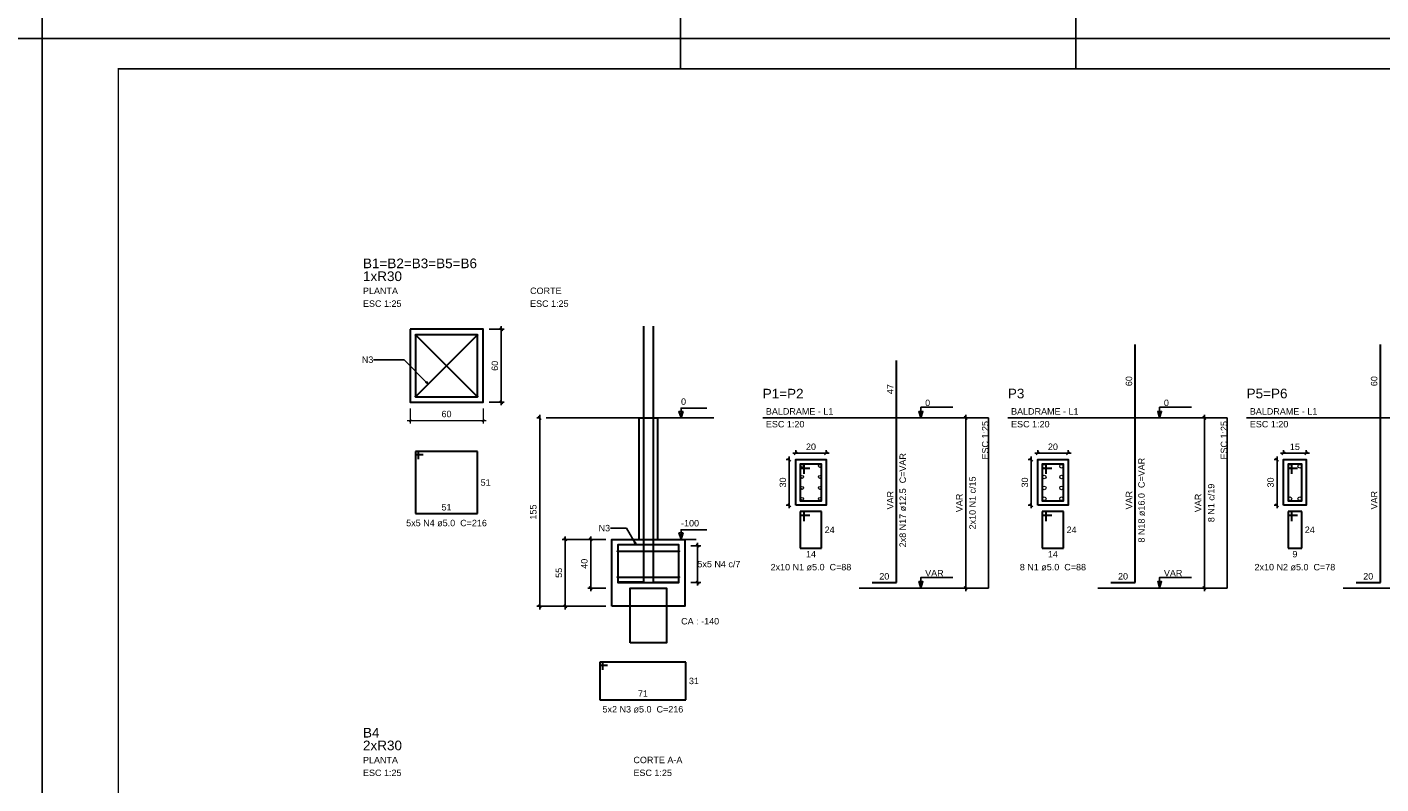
# Model space of a CAD drawing. Extents: x 1874 to 2462, y -2142 to -2023.
# Tile 24 of 74: x 2041 to 2086, y -2107 to -2082. Entities that reach past the tile are written whole.
import ezdxf

# ---------------------------------------------------------------- set-up
doc = ezdxf.new("R2010")
doc.units = 0
doc.header["$LTSCALE"] = 0.1
doc.header["$MEASUREMENT"] = 0
doc.header["$PDMODE"] = 3
doc.header["$PDSIZE"] = 0.1
doc.layers.get('0').update_dxf_attribs({"linetype": 'CONTINUOUS', "lineweight": 25})
doc.layers.get('DEFPOINTS').update_dxf_attribs({"linetype": 'CONTINUOUS', "lineweight": 25})
for name, color, linetype, lineweight in [('Descrição da armadura', 7, 'CONTINUOUS', 5), ('DT-Barras na forma', 20, 'CONTINUOUS', 30), ('DT-Barras no corte', 20, 'CONTINUOUS', 5), ('DT-Barras rebatidas', 20, 'CONTINUOUS', 30), ('DT-Cotas', 1, 'CONTINUOUS', 9), ('DT-Forma', 130, 'CONTINUOUS', 30), ('DT-Pontilhado', 3, 'CONTINUOUS', 25), ('DT-Textos', 7, 'CONTINUOUS', 25), ('DT-Título', 7, 'CONTINUOUS', 25), ('Textos armaduras', 7, 'CONTINUOUS', 5)]:
    doc.layers.add(name, color=color, linetype=linetype, lineweight=lineweight)
doc.layers.add('XX-CARIMBO', color=9, linetype='CONTINUOUS')
doc.layers.add('XX-FOLHA', color=253, linetype='CONTINUOUS')
doc.styles.add('ARIAL', font='arial.ttf')
doc.dimstyles.get("Standard").update_dxf_attribs({"dimtxt": 0.18, "dimasz": 0.18, "dimexe": 0.18, "dimexo": 0.0625, "dimgap": 0.09, "dimtad": 0, "dimtih": 1, "dimtoh": 1, "dimdec": 4, "dimzin": 0, "dimdsep": 46, "dimtxsty": 'Standard', "dimcen": 0.09, "dimadec": 0, "dimazin": 0, "dimtfac": 1, "dimtdec": 4, "dimtofl": 0, "dimtmove": 0, "dimatfit": 3, "dimfxl": 1, "dimtolj": 1, "dimtzin": 0, "dimarcsym": 0})
doc.dimstyles.new('UM_20.000000', dxfattribs={"dimtxt": 0.18, "dimasz": 0.1, "dimexe": 0.1, "dimexo": 0.2, "dimgap": 0, "dimtad": 1, "dimtih": 1, "dimtoh": 1, "dimdec": 0, "dimlfac": 20, "dimzin": 0, "dimdsep": 46, "dimtxsty": 'Standard', "dimblk": 'CLOSED', "dimblk1": 'CLOSED', "dimblk2": 'CLOSED', "dimcen": 0.09, "dimdle": 0.1, "dimadec": 0, "dimazin": 2, "dimtfac": 1, "dimtdec": 4, "dimtofl": 0, "dimtmove": 0, "dimatfit": 3, "dimldrblk": 'CLOSED', "dimfxl": 1, "dimtolj": 1, "dimarcsym": 0})
doc.dimstyles.new('UM_25.000000', dxfattribs={"dimtxt": 0.18, "dimasz": 0.1, "dimexe": 0.1, "dimexo": 0.2, "dimgap": 0, "dimtad": 1, "dimtih": 1, "dimtoh": 1, "dimdec": 0, "dimlfac": 25, "dimzin": 0, "dimdsep": 46, "dimtxsty": 'Standard', "dimblk": 'CLOSED', "dimblk1": 'CLOSED', "dimblk2": 'CLOSED', "dimcen": 0.09, "dimdle": 0.1, "dimadec": 0, "dimazin": 2, "dimtfac": 1, "dimtdec": 4, "dimtofl": 0, "dimtmove": 0, "dimatfit": 3, "dimldrblk": 'CLOSED', "dimfxl": 1, "dimtolj": 1, "dimarcsym": 0})

# ---------------------------------------------------------------- blocks, each defined once
blk = doc.blocks.new('Aprovacao A-1_SC')
at = {"layer": 'XX-CARIMBO', "ltscale": 0.5}
for p, q in [((0, 594), (0, 0)), ((840, 594), (0, 594)), ((840, 594), (840, 0)), ((0, 0), (840, 0))]:
    blk.add_line(p, q, dxfattribs=at)
at = {"layer": 'XX-FOLHA'}
for p, q in [((25, 594), (15, 594)), ((840, 594), (830, 594)), ((840, 271.02), (840, 0))]:
    blk.add_line(p, q, dxfattribs=at)
at = {"layer": 'XX-FOLHA', "ltscale": 0.5}
for p, q in [((15, 594), (15, 594)), ((210, 594), (210, 584)), ((210, 594), (210, 584)), ((340, 594), (340, 584)), ((210, 10), (210, 0)), ((210, 10), (210, 0)), ((340, 10), (340, 0))]:
    blk.add_line(p, q, dxfattribs=at)
at = {"layer": 'XX-FOLHA', "ltscale": 0.5, "const_width": 0.5}
blk.add_lwpolyline([(25, 584), (25, 10), (830, 10), (830, 584), (25, 584)], dxfattribs=at)
blk = doc.blocks.new('_OBLIQUE')
at = {"color": 0, "linetype": 'ByBlock', "lineweight": -2}
blk.add_line((-0.5, -0.5), (0.5, 0.5), dxfattribs=at)
blk = doc.blocks.new('*D4459')
at = {"layer": 'DEFPOINTS', "color": 0, "transparency": 16777216}
for p in [(2066.453, -2096.503), (2066.241, -2098.003), (2066.453, -2098.003)]:
    blk.add_point(p, dxfattribs=at)
at = {"layer": 'DT-Cotas', "color": 0, "lineweight": -2, "transparency": 16777216}
for p, q in [((2066.253, -2096.503), (2066.141, -2096.503)), ((2066.241, -2096.403), (2066.241, -2098.103)), ((2066.253, -2098.003), (2066.141, -2098.003))]:
    blk.add_line(p, q, dxfattribs=at)
at = {"layer": 'DT-Cotas', "color": 0, "lineweight": -2, "transparency": 16777216, "xscale": 0.1, "yscale": 0.1, "zscale": 0.1}
for p, rotation in [((2066.241, -2096.503), 90), ((2066.241, -2098.003), 270)]:
    blk.add_blockref('_OBLIQUE', p, dxfattribs=dict(at, rotation=rotation))
at = {"layer": 'DT-Cotas', "transparency": 16777216, "insert": (2066.029, -2097.253), "char_height": 0.2118, "attachment_point": 5, "rotation": 90, "style": 'ARIAL'}
blk.add_mtext('\\A1;30', dxfattribs=at)
blk = doc.blocks.new('*D4460')
at = {"layer": 'DEFPOINTS', "color": 0, "transparency": 16777216}
for p in [(2067.453, -2096.292), (2066.453, -2096.503), (2067.453, -2096.503)]:
    blk.add_point(p, dxfattribs=at)
at = {"layer": 'DT-Cotas', "color": 0, "lineweight": -2, "transparency": 16777216}
for p, q in [((2066.353, -2096.292), (2067.553, -2096.292)), ((2066.453, -2096.303), (2066.453, -2096.192)), ((2067.453, -2096.303), (2067.453, -2096.192))]:
    blk.add_line(p, q, dxfattribs=at)
at = {"layer": 'DT-Cotas', "color": 0, "lineweight": -2, "transparency": 16777216, "xscale": 0.1, "yscale": 0.1, "zscale": 0.1, "rotation": 180}
blk.add_blockref('_OBLIQUE', (2066.453, -2096.292), dxfattribs=at)
at = {"layer": 'DT-Cotas', "color": 0, "lineweight": -2, "transparency": 16777216, "xscale": 0.1, "yscale": 0.1, "zscale": 0.1}
blk.add_blockref('_OBLIQUE', (2067.453, -2096.292), dxfattribs=at)
at = {"layer": 'DT-Cotas', "transparency": 16777216, "insert": (2066.953, -2096.08), "char_height": 0.2118, "attachment_point": 5, "rotation": 0.0057, "style": 'ARIAL'}
blk.add_mtext('\\A1;20', dxfattribs=at)
blk = doc.blocks.new('*D4461')
at = {"layer": 'DEFPOINTS', "color": 0, "transparency": 16777216}
for p in [(2072.043, -2095.127), (2072.361, -2095.127), (2072.361, -2100.727)]:
    blk.add_point(p, dxfattribs=at)
at = {"layer": 'DT-Cotas', "color": 0, "lineweight": -2, "transparency": 16777216}
for p, q in [((2072.043, -2100.827), (2072.043, -2095.027)), ((2072.161, -2095.127), (2071.943, -2095.127)), ((2072.161, -2100.727), (2071.943, -2100.727))]:
    blk.add_line(p, q, dxfattribs=at)
at = {"layer": 'DT-Cotas', "color": 0, "lineweight": -2, "transparency": 16777216, "xscale": 0.1, "yscale": 0.1, "zscale": 0.1}
for p, rotation in [((2072.043, -2095.127), 90), ((2072.043, -2100.727), 270)]:
    blk.add_blockref('_OBLIQUE', p, dxfattribs=dict(at, rotation=rotation))
at = {"layer": 'DT-Cotas', "transparency": 16777216, "insert": (2071.832, -2097.927), "char_height": 0.2118, "attachment_point": 5, "rotation": 90, "style": 'ARIAL'}
blk.add_mtext('\\A1;VAR', dxfattribs=at)
blk = doc.blocks.new('*D4462')
at = {"layer": 'DEFPOINTS', "color": 0, "transparency": 16777216}
for p in [(2074.413, -2096.503), (2074.201, -2098.003), (2074.413, -2098.003)]:
    blk.add_point(p, dxfattribs=at)
at = {"layer": 'DT-Cotas', "color": 0, "lineweight": -2, "transparency": 16777216}
for p, q in [((2074.213, -2096.503), (2074.101, -2096.503)), ((2074.201, -2096.403), (2074.201, -2098.103)), ((2074.213, -2098.003), (2074.101, -2098.003))]:
    blk.add_line(p, q, dxfattribs=at)
at = {"layer": 'DT-Cotas', "color": 0, "lineweight": -2, "transparency": 16777216, "xscale": 0.1, "yscale": 0.1, "zscale": 0.1}
for p, rotation in [((2074.201, -2096.503), 90), ((2074.201, -2098.003), 270)]:
    blk.add_blockref('_OBLIQUE', p, dxfattribs=dict(at, rotation=rotation))
at = {"layer": 'DT-Cotas', "transparency": 16777216, "insert": (2073.989, -2097.253), "char_height": 0.2118, "attachment_point": 5, "rotation": 90, "style": 'ARIAL'}
blk.add_mtext('\\A1;30', dxfattribs=at)
blk = doc.blocks.new('*D4463')
at = {"layer": 'DEFPOINTS', "color": 0, "transparency": 16777216}
for p in [(2075.413, -2096.292), (2074.413, -2096.503), (2075.413, -2096.503)]:
    blk.add_point(p, dxfattribs=at)
at = {"layer": 'DT-Cotas', "color": 0, "lineweight": -2, "transparency": 16777216}
for p, q in [((2074.313, -2096.292), (2075.513, -2096.292)), ((2074.413, -2096.303), (2074.413, -2096.192)), ((2075.413, -2096.303), (2075.413, -2096.192))]:
    blk.add_line(p, q, dxfattribs=at)
at = {"layer": 'DT-Cotas', "color": 0, "lineweight": -2, "transparency": 16777216, "xscale": 0.1, "yscale": 0.1, "zscale": 0.1, "rotation": 180}
blk.add_blockref('_OBLIQUE', (2074.413, -2096.292), dxfattribs=at)
at = {"layer": 'DT-Cotas', "color": 0, "lineweight": -2, "transparency": 16777216, "xscale": 0.1, "yscale": 0.1, "zscale": 0.1}
blk.add_blockref('_OBLIQUE', (2075.413, -2096.292), dxfattribs=at)
at = {"layer": 'DT-Cotas', "transparency": 16777216, "insert": (2074.913, -2096.08), "char_height": 0.2118, "attachment_point": 5, "rotation": 0.0057, "style": 'ARIAL'}
blk.add_mtext('\\A1;20', dxfattribs=at)
blk = doc.blocks.new('*D4464')
at = {"layer": 'DEFPOINTS', "color": 0, "transparency": 16777216}
for p in [(2079.897, -2095.127), (2080.215, -2095.127), (2080.215, -2100.727)]:
    blk.add_point(p, dxfattribs=at)
at = {"layer": 'DT-Cotas', "color": 0, "lineweight": -2, "transparency": 16777216}
for p, q in [((2079.897, -2100.827), (2079.897, -2095.027)), ((2080.015, -2095.127), (2079.797, -2095.127)), ((2080.015, -2100.727), (2079.797, -2100.727))]:
    blk.add_line(p, q, dxfattribs=at)
at = {"layer": 'DT-Cotas', "color": 0, "lineweight": -2, "transparency": 16777216, "xscale": 0.1, "yscale": 0.1, "zscale": 0.1}
for p, rotation in [((2079.897, -2095.127), 90), ((2079.897, -2100.727), 270)]:
    blk.add_blockref('_OBLIQUE', p, dxfattribs=dict(at, rotation=rotation))
at = {"layer": 'DT-Cotas', "transparency": 16777216, "insert": (2079.686, -2097.927), "char_height": 0.2118, "attachment_point": 5, "rotation": 90, "style": 'ARIAL'}
blk.add_mtext('\\A1;VAR', dxfattribs=at)
blk = doc.blocks.new('*D4465')
at = {"layer": 'DEFPOINTS', "color": 0, "transparency": 16777216}
for p in [(2082.498, -2096.503), (2082.286, -2098.003), (2082.498, -2098.003)]:
    blk.add_point(p, dxfattribs=at)
at = {"layer": 'DT-Cotas', "color": 0, "lineweight": -2, "transparency": 16777216}
for p, q in [((2082.298, -2096.503), (2082.186, -2096.503)), ((2082.286, -2096.403), (2082.286, -2098.103)), ((2082.298, -2098.003), (2082.186, -2098.003))]:
    blk.add_line(p, q, dxfattribs=at)
at = {"layer": 'DT-Cotas', "color": 0, "lineweight": -2, "transparency": 16777216, "xscale": 0.1, "yscale": 0.1, "zscale": 0.1}
for p, rotation in [((2082.286, -2096.503), 90), ((2082.286, -2098.003), 270)]:
    blk.add_blockref('_OBLIQUE', p, dxfattribs=dict(at, rotation=rotation))
at = {"layer": 'DT-Cotas', "transparency": 16777216, "insert": (2082.074, -2097.253), "char_height": 0.2118, "attachment_point": 5, "rotation": 90, "style": 'ARIAL'}
blk.add_mtext('\\A1;30', dxfattribs=at)
blk = doc.blocks.new('*D4466')
at = {"layer": 'DEFPOINTS', "color": 0, "transparency": 16777216}
for p in [(2083.248, -2096.292), (2082.498, -2096.503), (2083.248, -2096.503)]:
    blk.add_point(p, dxfattribs=at)
at = {"layer": 'DT-Cotas', "color": 0, "lineweight": -2, "transparency": 16777216}
for p, q in [((2082.398, -2096.292), (2083.348, -2096.292)), ((2082.498, -2096.303), (2082.498, -2096.192)), ((2083.248, -2096.303), (2083.248, -2096.192))]:
    blk.add_line(p, q, dxfattribs=at)
at = {"layer": 'DT-Cotas', "color": 0, "lineweight": -2, "transparency": 16777216, "xscale": 0.1, "yscale": 0.1, "zscale": 0.1, "rotation": 180}
blk.add_blockref('_OBLIQUE', (2082.498, -2096.292), dxfattribs=at)
at = {"layer": 'DT-Cotas', "color": 0, "lineweight": -2, "transparency": 16777216, "xscale": 0.1, "yscale": 0.1, "zscale": 0.1}
blk.add_blockref('_OBLIQUE', (2083.248, -2096.292), dxfattribs=at)
at = {"layer": 'DT-Cotas', "transparency": 16777216, "insert": (2082.873, -2096.08), "char_height": 0.2118, "attachment_point": 5, "rotation": 0.0057, "style": 'ARIAL'}
blk.add_mtext('\\A1;15', dxfattribs=at)
blk = doc.blocks.new('*D4454')
at = {"layer": 'DEFPOINTS', "color": 0, "transparency": 16777216}
for p in [(2056.165, -2092.216), (2056.765, -2092.216), (2056.165, -2094.616)]:
    blk.add_point(p, dxfattribs=at)
at = {"layer": 'DT-Cotas', "color": 0, "lineweight": -2, "transparency": 16777216}
for p, q in [((2056.365, -2092.216), (2056.865, -2092.216)), ((2056.765, -2094.716), (2056.765, -2092.116)), ((2056.365, -2094.616), (2056.865, -2094.616))]:
    blk.add_line(p, q, dxfattribs=at)
at = {"layer": 'DT-Cotas', "color": 0, "lineweight": -2, "transparency": 16777216, "xscale": 0.1, "yscale": 0.1, "zscale": 0.1}
for p, rotation in [((2056.765, -2092.216), 90), ((2056.765, -2094.616), 270)]:
    blk.add_blockref('_OBLIQUE', p, dxfattribs=dict(at, rotation=rotation))
at = {"layer": 'DT-Cotas', "transparency": 16777216, "insert": (2056.553, -2093.416), "char_height": 0.2118, "attachment_point": 5, "rotation": 90, "style": 'ARIAL'}
blk.add_mtext('\\A1;60', dxfattribs=at)
blk = doc.blocks.new('*D4455')
at = {"layer": 'DEFPOINTS', "color": 0, "transparency": 16777216}
for p in [(2060.402, -2099.127), (2059.71, -2100.727), (2060.402, -2100.727)]:
    blk.add_point(p, dxfattribs=at)
at = {"layer": 'DT-Cotas', "color": 0, "lineweight": -2, "transparency": 16777216}
for p, q in [((2059.71, -2099.027), (2059.71, -2100.827)), ((2060.202, -2099.127), (2059.61, -2099.127)), ((2060.202, -2100.727), (2059.61, -2100.727))]:
    blk.add_line(p, q, dxfattribs=at)
at = {"layer": 'DT-Cotas', "color": 0, "lineweight": -2, "transparency": 16777216, "xscale": 0.1, "yscale": 0.1, "zscale": 0.1}
for p, rotation in [((2059.71, -2099.127), 90), ((2059.71, -2100.727), 270)]:
    blk.add_blockref('_OBLIQUE', p, dxfattribs=dict(at, rotation=rotation))
at = {"layer": 'DT-Cotas', "transparency": 16777216, "insert": (2059.498, -2099.927), "char_height": 0.2118, "attachment_point": 5, "rotation": 90, "style": 'ARIAL'}
blk.add_mtext('\\A1;40', dxfattribs=at)
blk = doc.blocks.new('*D4456')
at = {"layer": 'DEFPOINTS', "color": 0, "transparency": 16777216}
for p in [(2060.402, -2099.127), (2058.87, -2101.327), (2060.402, -2101.327)]:
    blk.add_point(p, dxfattribs=at)
at = {"layer": 'DT-Cotas', "color": 0, "lineweight": -2, "transparency": 16777216}
for p, q in [((2058.87, -2099.027), (2058.87, -2101.427)), ((2060.202, -2099.127), (2058.77, -2099.127)), ((2060.202, -2101.327), (2058.77, -2101.327))]:
    blk.add_line(p, q, dxfattribs=at)
at = {"layer": 'DT-Cotas', "color": 0, "lineweight": -2, "transparency": 16777216, "xscale": 0.1, "yscale": 0.1, "zscale": 0.1}
for p, rotation in [((2058.87, -2099.127), 90), ((2058.87, -2101.327), 270)]:
    blk.add_blockref('_OBLIQUE', p, dxfattribs=dict(at, rotation=rotation))
at = {"layer": 'DT-Cotas', "transparency": 16777216, "insert": (2058.658, -2100.227), "char_height": 0.2118, "attachment_point": 5, "rotation": 90, "style": 'ARIAL'}
blk.add_mtext('\\A1;55', dxfattribs=at)
blk = doc.blocks.new('*D4457')
at = {"layer": 'DEFPOINTS', "color": 0, "transparency": 16777216}
for p in [(2058.242, -2095.127), (2058.03, -2101.327), (2060.402, -2101.327)]:
    blk.add_point(p, dxfattribs=at)
at = {"layer": 'DT-Cotas', "color": 0, "lineweight": -2, "transparency": 16777216}
for p, q in [((2058.03, -2095.027), (2058.03, -2101.427)), ((2058.042, -2095.127), (2057.93, -2095.127)), ((2060.202, -2101.327), (2057.93, -2101.327))]:
    blk.add_line(p, q, dxfattribs=at)
at = {"layer": 'DT-Cotas', "color": 0, "lineweight": -2, "transparency": 16777216, "xscale": 0.1, "yscale": 0.1, "zscale": 0.1}
for p, rotation in [((2058.03, -2095.127), 90), ((2058.03, -2101.327), 270)]:
    blk.add_blockref('_OBLIQUE', p, dxfattribs=dict(at, rotation=rotation))
at = {"layer": 'DT-Cotas', "transparency": 16777216, "insert": (2057.818, -2098.227), "char_height": 0.2118, "attachment_point": 5, "rotation": 90, "style": 'ARIAL'}
blk.add_mtext('\\A1;155', dxfattribs=at)
blk = doc.blocks.new('*D4458')
at = {"layer": 'DEFPOINTS', "color": 0, "transparency": 16777216}
for p in [(2062.802, -2099.337), (2062.802, -2100.547), (2063.225, -2100.547)]:
    blk.add_point(p, dxfattribs=at)
at = {"layer": 'DT-Cotas', "color": 0, "lineweight": -2, "transparency": 16777216}
for p, q in [((2063.002, -2099.337), (2063.325, -2099.337)), ((2063.225, -2099.237), (2063.225, -2100.647)), ((2063.002, -2100.547), (2063.325, -2100.547))]:
    blk.add_line(p, q, dxfattribs=at)
at = {"layer": 'DT-Cotas', "color": 0, "lineweight": -2, "transparency": 16777216, "xscale": 0.1, "yscale": 0.1, "zscale": 0.1}
for p, rotation in [((2063.225, -2099.337), 90), ((2063.225, -2100.547), 270)]:
    blk.add_blockref('_OBLIQUE', p, dxfattribs=dict(at, rotation=rotation))

msp = doc.modelspace()

# ---------------------------------------------------------------- linework, layer by layer
at = {"layer": 'DT-Barras na forma'}
for p, q in [((2053.955, -2092.406), (2055.975, -2094.426)), ((2053.955, -2094.426), (2055.975, -2092.406)), ((2060.5917, -2099.5168), (2062.6117, -2099.5168)), ((2060.5917, -2100.3668), (2062.6117, -2100.3668))]:
    msp.add_line(p, q, dxfattribs=at)
for points in [[(2061.4417, -2092.116), (2061.4417, -2100.5288), (2060.6417, -2100.5288)], [(2061.7617, -2092.116), (2061.7617, -2100.5288), (2062.5617, -2100.5288)], [(2066.728, -2096.966), (2066.728, -2096.6535), (2066.603, -2096.6535), (2066.603, -2097.8535), (2067.303, -2097.8535), (2067.303, -2096.6535), (2066.603, -2096.6535), (2066.603, -2096.7785), (2066.9155, -2096.7785)], [(2074.6878, -2096.966), (2074.6878, -2096.6535), (2074.5628, -2096.6535), (2074.5628, -2097.8535), (2075.2628, -2097.8535), (2075.2628, -2096.6535), (2074.5628, -2096.6535), (2074.5628, -2096.7785), (2074.8753, -2096.7785)], [(2082.7726, -2096.966), (2082.7726, -2096.6535), (2082.6476, -2096.6535), (2082.6476, -2097.8535), (2083.0976, -2097.8535), (2083.0976, -2096.6535), (2082.6476, -2096.6535), (2082.6476, -2096.7785), (2082.9601, -2096.7785)], [(2060.6017, -2100.5468), (2062.6017, -2100.5468), (2062.6017, -2099.3068), (2060.6017, -2099.3068), (2060.6017, -2100.5468)]]:
    msp.add_lwpolyline(points, dxfattribs=at)
msp.add_lwpolyline([(2053.945, -2092.396), (2053.945, -2094.436), (2055.985, -2094.436), (2055.985, -2092.396), (2053.945, -2092.396)], close=True, dxfattribs=at)
for centre, radius in [((2053.955, -2092.406), 0.01), ((2055.975, -2092.406), 0.01), ((2053.955, -2094.426), 0.01), ((2055.975, -2094.426), 0.01), ((2060.5917, -2099.5168), 0.01), ((2062.6117, -2099.5168), 0.01), ((2060.5917, -2100.3668), 0.01), ((2062.6117, -2100.3668), 0.01), ((2060.6017, -2100.5468), 0.0004), ((2060.6017, -2100.5468), 0.0004)]:
    msp.add_circle(centre, radius, dxfattribs=at)
at = {"layer": 'DT-Barras no corte'}
for centre, radius in [((2066.6592, -2096.7097), 0.0469), ((2067.2467, -2096.7097), 0.0469), ((2074.6278, -2096.7185), 0.06), ((2075.1978, -2096.7185), 0.06), ((2082.7126, -2096.7185), 0.06), ((2083.0326, -2096.7185), 0.06), ((2066.6592, -2097.0722), 0.0469), ((2067.2467, -2097.0722), 0.0469), ((2074.6278, -2097.0751), 0.06), ((2075.1978, -2097.0751), 0.06), ((2066.6592, -2097.4347), 0.0469), ((2067.2467, -2097.4347), 0.0469), ((2074.6278, -2097.4318), 0.06), ((2074.6278, -2097.7885), 0.06), ((2075.1978, -2097.4318), 0.06), ((2075.1978, -2097.7885), 0.06), ((2082.7126, -2097.7885), 0.06), ((2083.0326, -2097.7885), 0.06), ((2066.6592, -2097.7972), 0.0469), ((2067.2467, -2097.7972), 0.0469)]:
    msp.add_circle(centre, radius, dxfattribs=at)
at = {"layer": 'DT-Barras rebatidas'}
for p, q in [((2077.619, -2095.1268), (2077.619, -2092.716)), ((2085.6847, -2095.1268), (2085.6847, -2092.716)), ((2069.7651, -2095.1268), (2069.7651, -2093.2433)), ((2069.7651, -2100.5468), (2069.7651, -2095.1268)), ((2077.619, -2100.5468), (2077.619, -2095.1268)), ((2085.6847, -2100.5468), (2085.6847, -2095.1268)), ((2054.045, -2096.236), (2053.945, -2096.236)), ((2053.945, -2096.236), (2053.945, -2098.276)), ((2055.985, -2096.236), (2053.945, -2096.236)), ((2053.945, -2096.236), (2053.945, -2096.336)), ((2053.945, -2096.336), (2054.195, -2096.336)), ((2054.045, -2096.486), (2054.045, -2096.236)), ((2055.985, -2098.276), (2055.985, -2096.236)), ((2053.945, -2098.276), (2055.985, -2098.276)), ((2066.728, -2098.2094), (2066.603, -2098.2094)), ((2066.603, -2098.2094), (2066.603, -2099.4094)), ((2067.303, -2098.2094), (2066.603, -2098.2094)), ((2066.603, -2098.2094), (2066.603, -2098.3344)), ((2066.603, -2098.3344), (2066.9155, -2098.3344)), ((2066.728, -2098.5219), (2066.728, -2098.2094)), ((2067.303, -2099.4094), (2067.303, -2098.2094)), ((2074.6878, -2098.2094), (2074.5628, -2098.2094)), ((2074.5628, -2098.2094), (2074.5628, -2099.4094)), ((2075.2628, -2098.2094), (2074.5628, -2098.2094)), ((2074.5628, -2098.2094), (2074.5628, -2098.3344)), ((2074.5628, -2098.3344), (2074.8753, -2098.3344)), ((2074.6878, -2098.5219), (2074.6878, -2098.2094)), ((2075.2628, -2099.4094), (2075.2628, -2098.2094)), ((2082.7726, -2098.2094), (2082.6476, -2098.2094)), ((2082.6476, -2098.2094), (2082.6476, -2099.4094)), ((2083.0976, -2098.2094), (2082.6476, -2098.2094)), ((2082.6476, -2098.2094), (2082.6476, -2098.3344)), ((2082.6476, -2098.3344), (2082.9601, -2098.3344)), ((2082.7726, -2098.5219), (2082.7726, -2098.2094)), ((2083.0976, -2099.4094), (2083.0976, -2098.2094)), ((2066.603, -2099.4094), (2067.303, -2099.4094)), ((2074.5628, -2099.4094), (2075.2628, -2099.4094)), ((2082.6476, -2099.4094), (2083.0976, -2099.4094)), ((2068.9651, -2100.5468), (2069.7651, -2100.5468)), ((2076.819, -2100.5468), (2077.619, -2100.5468)), ((2084.8847, -2100.5468), (2085.6847, -2100.5468)), ((2060.1099, -2103.1622), (2060.0099, -2103.1622)), ((2060.0099, -2103.1622), (2060.0099, -2104.4022)), ((2062.8383, -2103.1622), (2060.0099, -2103.1622)), ((2060.0099, -2103.1622), (2060.0099, -2103.2622)), ((2060.0099, -2103.2622), (2060.2599, -2103.2622)), ((2060.1099, -2103.4122), (2060.1099, -2103.1622)), ((2062.8383, -2104.4022), (2062.8383, -2103.1622)), ((2060.0099, -2104.4022), (2062.8383, -2104.4022))]:
    msp.add_line(p, q, dxfattribs=at)
at = {"layer": 'DT-Cotas'}
for p, q in [((2053.765, -2094.816), (2053.765, -2095.316)), ((2056.165, -2094.816), (2056.165, -2095.316)), ((2053.665, -2095.216), (2056.265, -2095.216)), ((2053.8003, -2095.1806), (2053.7296, -2095.2513)), ((2056.2003, -2095.1806), (2056.1296, -2095.2513))]:
    msp.add_line(p, q, dxfattribs=at)
at = {"layer": 'DT-Forma'}
for points in [[(2053.765, -2092.216), (2053.765, -2094.616), (2056.165, -2094.616), (2056.165, -2092.216), (2053.765, -2092.216)], [(2066.453, -2098.0035), (2066.453, -2096.5035), (2067.453, -2096.5035), (2067.453, -2098.0035), (2066.453, -2098.0035)], [(2074.4128, -2098.0035), (2074.4128, -2096.5035), (2075.4128, -2096.5035), (2075.4128, -2098.0035), (2074.4128, -2098.0035)], [(2082.4976, -2098.0035), (2082.4976, -2096.5035), (2083.2476, -2096.5035), (2083.2476, -2098.0035), (2082.4976, -2098.0035)], [(2060.4017, -2101.3268), (2060.4017, -2099.1268), (2062.8017, -2099.1268), (2062.8017, -2101.3268), (2060.4017, -2101.3268)], [(2061.0017, -2102.5268), (2061.0017, -2100.7268), (2062.2017, -2100.7268), (2062.2017, -2102.5268), (2061.0017, -2102.5268)]]:
    msp.add_lwpolyline(points, close=True, dxfattribs=at)
msp.add_lwpolyline([(2061.3017, -2099.1268), (2061.3017, -2095.1268), (2061.9017, -2095.1268), (2061.9017, -2099.1268)], dxfattribs=at)
at = {"layer": 'DT-Pontilhado', "ltscale": 0.05}
for p, q in [((2058.2417, -2095.1268), (2063.7617, -2095.1268)), ((2065.3645, -2095.1268), (2072.7948, -2095.1268)), ((2072.7948, -2095.1268), (2072.7948, -2100.7268)), ((2073.4302, -2095.1268), (2080.6487, -2095.1268)), ((2080.6487, -2095.1268), (2080.6487, -2100.7268)), ((2081.2841, -2095.1268), (2088.7145, -2095.1268)), ((2061.9017, -2099.1268), (2063.1725, -2099.1268)), ((2068.5415, -2100.7268), (2072.7948, -2100.7268)), ((2076.3954, -2100.7268), (2080.6487, -2100.7268)), ((2084.4611, -2100.7268), (2088.7145, -2100.7268))]:
    msp.add_line(p, q, dxfattribs=at)
at = {"layer": 'DT-Textos'}
for points in [[(2062.7489, -2094.915), (2062.6783, -2095.1268), (2062.6077, -2094.915), (2062.7489, -2094.915)], [(2062.7489, -2098.915), (2062.6783, -2099.1268), (2062.6077, -2098.915), (2062.7489, -2098.915)]]:
    msp.add_lwpolyline(points, close=True, dxfattribs=at)
for points in [[(2062.6783, -2095.1268), (2062.6783, -2094.8091), (2063.5255, -2094.8091)], [(2070.5699, -2095.1268), (2070.6334, -2094.915), (2070.5064, -2094.915), (2070.5699, -2095.1268), (2070.5699, -2094.7768), (2071.6199, -2094.7768)], [(2078.4238, -2095.1268), (2078.4874, -2094.915), (2078.3603, -2094.915), (2078.4238, -2095.1268), (2078.4238, -2094.7768), (2079.4738, -2094.7768)], [(2062.6783, -2099.1268), (2062.6783, -2098.8091), (2063.5255, -2098.8091)], [(2070.5699, -2100.7268), (2070.6334, -2100.515), (2070.5064, -2100.515), (2070.5699, -2100.7268), (2070.5699, -2100.3768), (2071.6199, -2100.3768)], [(2078.4238, -2100.7268), (2078.4874, -2100.515), (2078.3603, -2100.515), (2078.4238, -2100.7268), (2078.4238, -2100.3768), (2079.4738, -2100.3768)]]:
    msp.add_lwpolyline(points, dxfattribs=at)

# ---------------------------------------------------------------- block references
at = {"xscale": 0.1, "yscale": 0.1, "zscale": 0.1}
for p in [(1957.665, -2082.645), (2041.665, -2082.645), (1957.665, -2142.045), (2041.665, -2142.045)]:
    msp.add_blockref('Aprovacao A-1_SC', p, dxfattribs=at)

# ---------------------------------------------------------------- texts
at = {"layer": 'Descrição da armadura', "char_height": 0.2118, "line_spacing_factor": 0.9, "style": 'ARIAL'}
for s, insert, width, attachment_point in [('N3', (2052.555, -2093.216), 0.54832, 6), ('5x5 N4 ø5.0  C=216', (2054.9645, -2098.6992), 4.57488, 8), ('N3', (2060.3445, -2098.7565), 0.54832, 6), ('5x5 N4 c/7', (2063.9245, -2100.0472), 2.5816, 8), ('2x10 N1 ø5.0  C=88', (2066.9525, -2100.1502), 4.57488, 8), ('8 N1 ø5.0  C=88', (2074.9125, -2100.1502), 3.8124, 8), ('2x10 N2 ø5.0  C=78', (2082.8725, -2100.1502), 4.57488, 8), ('5x2 N3 ø5.0  C=216', (2061.4245, -2104.8262), 4.57488, 8)]:
    msp.add_mtext(s, dxfattribs=dict(at, insert=insert, width=width, attachment_point=attachment_point))
at = {"layer": 'Descrição da armadura', "char_height": 0.2118, "attachment_point": 8, "rotation": 90.00021, "line_spacing_factor": 0.9, "style": 'ARIAL'}
for s, insert, width in [('2x8 N17 ø12.5  C=VAR', (2070.0826, -2097.8371), 5.0832), ('8 N18 ø16.0  C=VAR', (2077.9366, -2097.8371), 4.57488), ('2x10 N1 c/15', (2072.3752, -2097.9268), 3.08992), ('8 N1 c/19', (2080.2291, -2097.9268), 2.32744)]:
    msp.add_mtext(s, dxfattribs=dict(at, insert=insert, width=width))
at = {"layer": 'DT-Cotas', "insert": (2054.9645, -2095.1102), "char_height": 0.2118, "width": 0.50832, "attachment_point": 8, "line_spacing_factor": 0.798, "style": 'ARIAL'}
msp.add_mtext('60', dxfattribs=at)
at = {"layer": 'DT-Textos', "attachment_point": 7, "line_spacing_factor": 0.798, "style": 'ARIAL'}
for s, insert, char_height, width in [('1xR30', (2052.2155, -2090.6332), 0.3177, 1.9062), ('PLANTA', (2052.2155, -2091.0572), 0.2118, 1.52496), ('CORTE', (2057.7125, -2091.0572), 0.2118, 1.2708), ('ESC 1:25', (2052.2155, -2091.4802), 0.2118, 2.03328), ('ESC 1:25', (2057.7125, -2091.4802), 0.2118, 2.03328), ('0', (2062.6785, -2094.7032), 0.2118, 0.25416), ('0', (2070.7095, -2094.7422), 0.2118, 0.25416), ('0', (2078.5635, -2094.7422), 0.2118, 0.25416), ('BALDRAME - L1', (2065.4705, -2095.0212), 0.2118, 3.30408), ('BALDRAME - L1', (2073.5365, -2095.0212), 0.2118, 3.30408), ('BALDRAME - L1', (2081.3905, -2095.0212), 0.2118, 3.30408), ('ESC 1:20', (2065.4705, -2095.4442), 0.2118, 2.03328), ('ESC 1:20', (2073.5365, -2095.4442), 0.2118, 2.03328), ('ESC 1:20', (2081.3905, -2095.4442), 0.2118, 2.03328), ('-100', (2062.6785, -2098.7032), 0.2118, 1.01664), ('VAR', (2070.7095, -2100.3422), 0.2118, 0.76248), ('VAR', (2078.5635, -2100.3422), 0.2118, 0.76248), ('CA : -140', (2062.6815, -2101.9272), 0.2118, 2.28744), ('2xR30', (2052.2155, -2106.0669), 0.3177, 1.9062), ('PLANTA', (2052.2155, -2106.4909), 0.2118, 1.52496), ('ESC 1:25', (2052.2155, -2106.9139), 0.2118, 2.03328), ('CORTE A-A', (2061.1125, -2106.4909), 0.2118, 2.28744), ('ESC 1:25', (2061.1125, -2106.9139), 0.2118, 2.03328)]:
    msp.add_mtext(s, dxfattribs=dict(at, insert=insert, char_height=char_height, width=width))
at = {"layer": 'DT-Textos', "char_height": 0.2118, "width": 2.03328, "attachment_point": 9, "rotation": 90.00021, "line_spacing_factor": 0.798, "style": 'ARIAL'}
for insert in [(2072.7946, -2095.2331), (2080.6486, -2095.2331)]:
    msp.add_mtext('ESC 1:25', dxfattribs=dict(at, insert=insert))
at = {"layer": 'DT-Título', "char_height": 0.3177, "attachment_point": 7, "line_spacing_factor": 0.798, "style": 'ARIAL'}
for s, insert, width in [('B1=B2=B3=B5=B6', (2052.2155, -2090.2102), 5.33736), ('P1=P2', (2065.3645, -2094.4912), 1.9062), ('P3', (2073.4305, -2094.4912), 0.76248), ('P5=P6', (2081.2845, -2094.4912), 1.9062), ('B4', (2052.2155, -2105.6439), 0.76248)]:
    msp.add_mtext(s, dxfattribs=dict(at, insert=insert, width=width))
at = {"layer": 'Textos armaduras', "char_height": 0.2118, "attachment_point": 8, "rotation": 90.00021, "line_spacing_factor": 0.9, "style": 'ARIAL'}
for s, insert, width in [('47', (2069.6678, -2094.1851), 0.90832), ('60', (2077.5217, -2093.9214), 0.90832), ('60', (2085.5874, -2093.9214), 0.90832), ('VAR', (2069.6678, -2097.8368), 1.16248), ('VAR', (2077.5217, -2097.8368), 1.16248), ('VAR', (2085.5874, -2097.8368), 1.16248)]:
    msp.add_mtext(s, dxfattribs=dict(at, insert=insert, width=width))
at = {"layer": 'Textos armaduras', "char_height": 0.2118, "line_spacing_factor": 0.9, "style": 'ARIAL'}
for s, insert, width, attachment_point in [('51', (2056.085, -2097.1501), 0.90832, 1), ('51', (2054.965, -2098.1787), 0.90832, 8), ('24', (2067.403, -2098.7035), 0.90832, 1), ('24', (2075.3628, -2098.7035), 0.90832, 1), ('24', (2083.1976, -2098.7035), 0.90832, 1), ('14', (2066.953, -2099.5067), 0.90832, 2), ('14', (2074.9128, -2099.5067), 0.90832, 2), ('9', (2082.8726, -2099.5067), 0.65416, 2), ('20', (2069.3651, -2100.4495), 0.90832, 8), ('20', (2077.219, -2100.4495), 0.90832, 8), ('20', (2085.2847, -2100.4495), 0.90832, 8), ('31', (2062.9383, -2103.6763), 0.90832, 1), ('71', (2061.4241, -2104.3049), 0.90832, 8)]:
    msp.add_mtext(s, dxfattribs=dict(at, insert=insert, width=width, attachment_point=attachment_point))

# ---------------------------------------------------------------- dimensions: what is measured, and where the dimension line sits
at = {"layer": 'DT-Cotas'}
for base, p1, p2, dimstyle, override, picture, middle in [((2056.765, -2092.216), (2056.165, -2094.616), (2056.165, -2092.216), 'UM_25.000000', {"dimtxt": 0.2118, "dimasz": 0.1, "dimexe": 0.1, "dimexo": 0.2, "dimtad": 1, "dimtih": 0, "dimtoh": 0, "dimdec": 1, "dimlfac": 25, "dimzin": 8, "dimtxsty": 'ARIAL', "dimblk": 'OBLIQUE', "dimblk1": 'OBLIQUE', "dimblk2": 'OBLIQUE', "dimsah": 1, "dimdle": 0.1, "dimse1": 0, "dimse2": 0, "dimclrt": 256, "dimadec": 1, "dimazin": 3, "dimtmove": 2, "dimldrblk": 'OBLIQUE'}, '*D4454', (2056.5532, -2093.416)), ((2058.0299, -2101.3268), (2058.2417, -2095.1268), (2060.4017, -2101.3268), 'UM_25.000000', {"dimtxt": 0.2118, "dimasz": 0.1, "dimexe": 0.1, "dimexo": 0.2, "dimtad": 1, "dimtih": 0, "dimtoh": 0, "dimdec": 1, "dimlfac": 25, "dimzin": 8, "dimtxsty": 'ARIAL', "dimblk": 'OBLIQUE', "dimblk1": 'OBLIQUE', "dimblk2": 'OBLIQUE', "dimsah": 1, "dimdle": 0.1, "dimse1": 0, "dimse2": 0, "dimclrt": 256, "dimadec": 1, "dimazin": 3, "dimtmove": 2, "dimldrblk": 'OBLIQUE'}, '*D4457', (2057.8181, -2098.2268)), ((2066.2412, -2098.0035), (2066.453, -2096.5035), (2066.453, -2098.0035), 'UM_20.000000', {"dimtxt": 0.2118, "dimasz": 0.1, "dimexe": 0.1, "dimexo": 0.2, "dimtad": 1, "dimtih": 0, "dimtoh": 0, "dimdec": 1, "dimlfac": 20, "dimzin": 8, "dimtxsty": 'ARIAL', "dimblk": 'OBLIQUE', "dimblk1": 'OBLIQUE', "dimblk2": 'OBLIQUE', "dimsah": 1, "dimdle": 0.1, "dimse1": 0, "dimse2": 0, "dimclrt": 256, "dimadec": 1, "dimazin": 3, "dimtmove": 2, "dimldrblk": 'OBLIQUE'}, '*D4459', (2066.0294, -2097.2535)), ((2074.201, -2098.0035), (2074.4128, -2096.5035), (2074.4128, -2098.0035), 'UM_20.000000', {"dimtxt": 0.2118, "dimasz": 0.1, "dimexe": 0.1, "dimexo": 0.2, "dimtad": 1, "dimtih": 0, "dimtoh": 0, "dimdec": 1, "dimlfac": 20, "dimzin": 8, "dimtxsty": 'ARIAL', "dimblk": 'OBLIQUE', "dimblk1": 'OBLIQUE', "dimblk2": 'OBLIQUE', "dimsah": 1, "dimdle": 0.1, "dimse1": 0, "dimse2": 0, "dimclrt": 256, "dimadec": 1, "dimazin": 3, "dimtmove": 2, "dimldrblk": 'OBLIQUE'}, '*D4462', (2073.9892, -2097.2535)), ((2082.2858, -2098.0035), (2082.4976, -2096.5035), (2082.4976, -2098.0035), 'UM_20.000000', {"dimtxt": 0.2118, "dimasz": 0.1, "dimexe": 0.1, "dimexo": 0.2, "dimtad": 1, "dimtih": 0, "dimtoh": 0, "dimdec": 1, "dimlfac": 20, "dimzin": 8, "dimtxsty": 'ARIAL', "dimblk": 'OBLIQUE', "dimblk1": 'OBLIQUE', "dimblk2": 'OBLIQUE', "dimsah": 1, "dimdle": 0.1, "dimse1": 0, "dimse2": 0, "dimclrt": 256, "dimadec": 1, "dimazin": 3, "dimtmove": 2, "dimldrblk": 'OBLIQUE'}, '*D4465', (2082.074, -2097.2535)), ((2058.8699, -2101.3268), (2060.4017, -2099.1268), (2060.4017, -2101.3268), 'UM_25.000000', {"dimtxt": 0.2118, "dimasz": 0.1, "dimexe": 0.1, "dimexo": 0.2, "dimtad": 1, "dimtih": 0, "dimtoh": 0, "dimdec": 1, "dimlfac": 25, "dimzin": 8, "dimtxsty": 'ARIAL', "dimblk": 'OBLIQUE', "dimblk1": 'OBLIQUE', "dimblk2": 'OBLIQUE', "dimsah": 1, "dimdle": 0.1, "dimse1": 0, "dimse2": 0, "dimclrt": 256, "dimadec": 1, "dimazin": 3, "dimtmove": 2, "dimldrblk": 'OBLIQUE'}, '*D4456', (2058.6581, -2100.2268)), ((2059.7099, -2100.7268), (2060.4017, -2099.1268), (2060.4017, -2100.7268), 'UM_25.000000', {"dimtxt": 0.2118, "dimasz": 0.1, "dimexe": 0.1, "dimexo": 0.2, "dimtad": 1, "dimtih": 0, "dimtoh": 0, "dimdec": 1, "dimlfac": 25, "dimzin": 8, "dimtxsty": 'ARIAL', "dimblk": 'OBLIQUE', "dimblk1": 'OBLIQUE', "dimblk2": 'OBLIQUE', "dimsah": 1, "dimdle": 0.1, "dimse1": 0, "dimse2": 0, "dimclrt": 256, "dimadec": 1, "dimazin": 3, "dimtmove": 2, "dimldrblk": 'OBLIQUE'}, '*D4455', (2059.4981, -2099.9268))]:
    dim = msp.add_linear_dim(base=base, p1=p1, p2=p2, angle=90, dimstyle=dimstyle, override=override, dxfattribs=at)
    dim.commit()
    dim.dimension.update_dxf_attribs({"geometry": picture, "text_midpoint": middle, "dimtype": 160, "text_rotation": 90})
for base, p1, p2, text, picture, middle in [((2072.0435, -2095.1268), (2072.3612, -2100.7268), (2072.3612, -2095.1268), 'VAR', '*D4461', (2071.8317, -2097.9268)), ((2079.8974, -2095.1268), (2080.2151, -2100.7268), (2080.2151, -2095.1268), 'VAR', '*D4464', (2079.6856, -2097.9268)), ((2063.2253, -2100.5468), (2062.8017, -2099.3368), (2062.8017, -2100.5468), ' ', '*D4458', (2063.1194, -2099.9418))]:
    dim = msp.add_linear_dim(base=base, p1=p1, p2=p2, angle=90, text=text, dimstyle='UM_25.000000', override={"dimtxt": 0.2118, "dimasz": 0.1, "dimexe": 0.1, "dimexo": 0.2, "dimtad": 1, "dimtih": 0, "dimtoh": 0, "dimdec": 1, "dimlfac": 25, "dimzin": 8, "dimtxsty": 'ARIAL', "dimblk": 'OBLIQUE', "dimblk1": 'OBLIQUE', "dimblk2": 'OBLIQUE', "dimsah": 1, "dimdle": 0.1, "dimse1": 0, "dimse2": 0, "dimclrt": 256, "dimadec": 1, "dimazin": 3, "dimtmove": 2, "dimldrblk": 'OBLIQUE'}, dxfattribs=at)
    dim.commit()
    dim.dimension.update_dxf_attribs({"geometry": picture, "text_midpoint": middle, "dimtype": 160, "text_rotation": 90})
for base, p1, p2, picture, middle in [((2067.453, -2096.2917), (2066.453, -2096.5035), (2067.453, -2096.5035), '*D4460', (2066.953, -2096.0799)), ((2075.4128, -2096.2917), (2074.4128, -2096.5035), (2075.4128, -2096.5035), '*D4463', (2074.9128, -2096.0799)), ((2083.2476, -2096.2917), (2082.4976, -2096.5035), (2083.2476, -2096.5035), '*D4466', (2082.8726, -2096.0799))]:
    dim = msp.add_linear_dim(base=base, p1=p1, p2=p2, dimstyle='UM_20.000000', override={"dimtxt": 0.2118, "dimasz": 0.1, "dimexe": 0.1, "dimexo": 0.2, "dimtad": 1, "dimtih": 0, "dimtoh": 0, "dimdec": 1, "dimlfac": 20, "dimzin": 8, "dimtxsty": 'ARIAL', "dimblk": 'OBLIQUE', "dimblk1": 'OBLIQUE', "dimblk2": 'OBLIQUE', "dimsah": 1, "dimdle": 0.1, "dimse1": 0, "dimse2": 0, "dimclrt": 256, "dimadec": 1, "dimazin": 3, "dimtmove": 2, "dimldrblk": 'OBLIQUE'}, dxfattribs=at)
    dim.commit()
    dim.dimension.update_dxf_attribs({"geometry": picture, "text_midpoint": middle, "dimtype": 160, "text_rotation": 0.00573})

# ---------------------------------------------------------------- leaders
for points in [[(2054.365, -2094.016), (2053.565, -2093.216), (2052.565, -2093.216)], [(2061.2017, -2099.3068), (2060.884, -2098.7565), (2060.3545, -2098.7565)]]:
    msp.add_leader(points, dimstyle='Standard', override={"dimasz": 0.1, "dimldrblk": 'Closed'}, dxfattribs=at)

doc.saveas('drawing.dxf')
